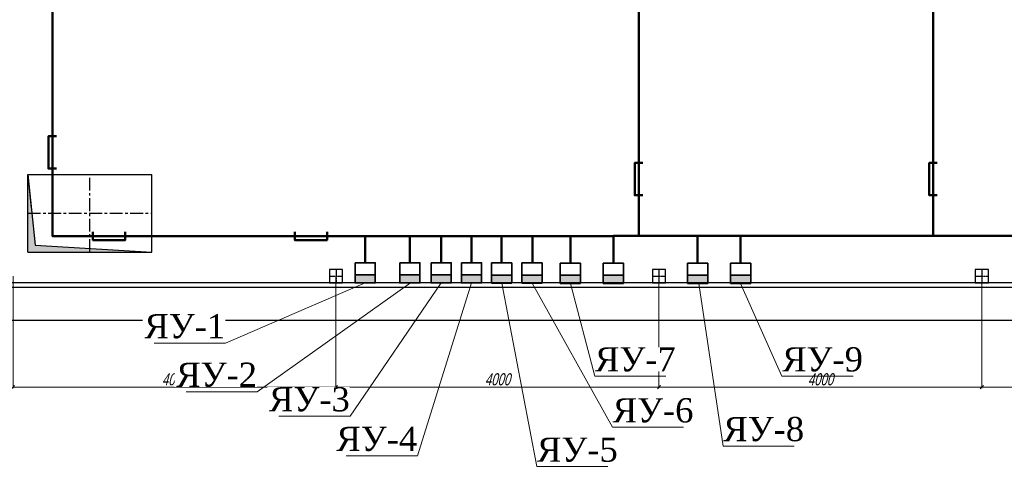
# Model space of a CAD drawing. Header units: millimetres. Extents: x 196 to 2027204, y -221452 to 153872.
# Tile 12 of 256: x 1096483 to 1108677, y -211349 to -205782. Entities that reach past the tile are written whole.
import ezdxf
from ezdxf import colors
from ezdxf.entities.mleader import LeaderData, LeaderLine
from ezdxf.math import Vec2, Vec3

# ---------------------------------------------------------------- set-up
doc = ezdxf.new("R2010")
doc.units = ezdxf.units.MM
doc.linetypes.add('CENTER', pattern=[50.8, 31.75, -6.35, 6.35, -6.35])
doc.layers.get('Defpoints').update_dxf_attribs({"lineweight": 18})
doc.layers.add('A-HATCH-WALL', color=7, linetype='Continuous')
for name, color, linetype, lineweight in [('ТМ-размеры', 25, 'Continuous', 20), ('Эл.линии силового оборудования', 1, 'Continuous', 50), ('Эл.линия силовых сетей', 1, 'Continuous', 50), ('Электроосвещение', 1, 'Continuous', 50)]:
    doc.layers.add(name, color=color, linetype=linetype, lineweight=lineweight)
doc.styles.add('SFINKS', font='SFINKS.shx', dxfattribs={"width": 0.7, "oblique": 15})
doc.styles.add('Times New Roman', font='times.ttf')
doc.dimstyles.new('кира-50', dxfattribs={"dimtxt": 150, "dimasz": 40, "dimexe": 15, "dimexo": 0, "dimgap": 20, "dimtad": 1, "dimdec": 0, "dimrnd": 5, "dimdsep": 46, "dimtxsty": 'SFINKS', "dimblk1": 'OBLIQUE', "dimblk2": 'OBLIQUE', "dimsah": 1, "dimcen": 2.5, "dimclrd": 252, "dimclre": 252, "dimclrt": 252, "dimadec": 0, "dimazin": 0, "dimtfac": 1, "dimtdec": 0, "dimtofl": 0, "dimtmove": 0, "dimatfit": 3, "dimldrblk": 'OBLIQUE', "dimfxl": 15, "dimtfill": 1, "dimtolj": 1, "dimtzin": 0, "dimlwd": 20, "dimlwe": 20, "dimarcsym": 0})

# ---------------------------------------------------------------- blocks, each defined once
blk = doc.blocks.new('_Oblique')
at = {"color": 0, "linetype": 'ByBlock', "lineweight": -2}
blk.add_line((-0.5, -0.5), (0.5, 0.5), dxfattribs=at)
blk = doc.blocks.new('*D49')
at = {"layer": 'Defpoints', "color": 0, "linetype": 'ByBlock', "lineweight": 50, "transparency": 16777216}
for p in [(1108400, -208959), (1112400, -208959), (1108400, -210331)]:
    blk.add_point(p, dxfattribs=at)
at = {"layer": 'ТМ-размеры', "color": 252, "linetype": 'ByBlock', "lineweight": 20, "transparency": 16777216}
for p, q in [((1108400, -208959), (1108400, -210346)), ((1112400, -208959), (1112400, -210346)), ((1112400, -210331), (1108400, -210331))]:
    blk.add_line(p, q, dxfattribs=at)
at = {"layer": 'ТМ-размеры', "color": 252, "linetype": 'ByBlock', "lineweight": 20, "transparency": 16777216, "xscale": 40, "yscale": 40, "zscale": 40, "rotation": 180}
blk.add_blockref('_Oblique', (1108400, -210331), dxfattribs=at)
at = {"layer": 'ТМ-размеры', "color": 252, "linetype": 'ByBlock', "lineweight": 20, "transparency": 16777216, "xscale": 40, "yscale": 40, "zscale": 40}
blk.add_blockref('_Oblique', (1112400, -210331), dxfattribs=at)
at = {"layer": 'ТМ-размеры', "color": 252, "linetype": 'ByBlock', "transparency": 16777216, "insert": (1110400, -210236), "char_height": 150, "attachment_point": 5, "style": 'SFINKS', "bg_fill": 3, "box_fill_scale": 1.1, "bg_fill_color": 256, "bg_fill_true_color": 13158600, "bg_fill_transparency": 0}
blk.add_mtext('\\A1;4000', dxfattribs=at)
blk = doc.blocks.new('*D50')
at = {"layer": 'Defpoints', "color": 0, "linetype": 'ByBlock', "lineweight": 50, "transparency": 16777216}
for p in [(1100400, -208959), (1104400, -208959), (1100400, -210331)]:
    blk.add_point(p, dxfattribs=at)
at = {"layer": 'ТМ-размеры', "color": 252, "linetype": 'ByBlock', "lineweight": 20, "transparency": 16777216}
for p, q in [((1100400, -208959), (1100400, -210346)), ((1104400, -208959), (1104400, -210346)), ((1104400, -210331), (1100400, -210331))]:
    blk.add_line(p, q, dxfattribs=at)
at = {"layer": 'ТМ-размеры', "color": 252, "linetype": 'ByBlock', "lineweight": 20, "transparency": 16777216, "xscale": 40, "yscale": 40, "zscale": 40, "rotation": 180}
blk.add_blockref('_Oblique', (1100400, -210331), dxfattribs=at)
at = {"layer": 'ТМ-размеры', "color": 252, "linetype": 'ByBlock', "lineweight": 20, "transparency": 16777216, "xscale": 40, "yscale": 40, "zscale": 40}
blk.add_blockref('_Oblique', (1104400, -210331), dxfattribs=at)
at = {"layer": 'ТМ-размеры', "color": 252, "linetype": 'ByBlock', "transparency": 16777216, "insert": (1102400, -210236), "char_height": 150, "attachment_point": 5, "style": 'SFINKS', "bg_fill": 3, "box_fill_scale": 1.1, "bg_fill_color": 256, "bg_fill_true_color": 13158600, "bg_fill_transparency": 0}
blk.add_mtext('\\A1;4000', dxfattribs=at)
blk = doc.blocks.new('*D42')
at = {"layer": 'Defpoints', "color": 0, "linetype": 'ByBlock', "lineweight": 50, "transparency": 16777216}
for p in [(1096400, -208959), (1100400, -208959), (1096400, -210331)]:
    blk.add_point(p, dxfattribs=at)
at = {"layer": 'ТМ-размеры', "color": 252, "linetype": 'ByBlock', "lineweight": 20, "transparency": 16777216}
for p, q in [((1096400, -208959), (1096400, -210346)), ((1100400, -208959), (1100400, -210346)), ((1100400, -210331), (1096400, -210331))]:
    blk.add_line(p, q, dxfattribs=at)
at = {"layer": 'ТМ-размеры', "color": 252, "linetype": 'ByBlock', "lineweight": 20, "transparency": 16777216, "xscale": 40, "yscale": 40, "zscale": 40, "rotation": 180}
blk.add_blockref('_Oblique', (1096400, -210331), dxfattribs=at)
at = {"layer": 'ТМ-размеры', "color": 252, "linetype": 'ByBlock', "lineweight": 20, "transparency": 16777216, "xscale": 40, "yscale": 40, "zscale": 40}
blk.add_blockref('_Oblique', (1100400, -210331), dxfattribs=at)
at = {"layer": 'ТМ-размеры', "color": 252, "linetype": 'ByBlock', "transparency": 16777216, "insert": (1098400, -210236), "char_height": 150, "attachment_point": 5, "style": 'SFINKS', "bg_fill": 3, "box_fill_scale": 1.1, "bg_fill_color": 256, "bg_fill_true_color": 13158600, "bg_fill_transparency": 0}
blk.add_mtext('\\A1;4000', dxfattribs=at)
blk = doc.blocks.new('*D44')
at = {"layer": 'Defpoints', "color": 0, "linetype": 'ByBlock', "lineweight": 50, "transparency": 16777216}
for p in [(1104400, -210331), (1108400, -210331), (1108400, -210331)]:
    blk.add_point(p, dxfattribs=at)
at = {"layer": 'ТМ-размеры', "color": 252, "linetype": 'ByBlock', "lineweight": 20, "transparency": 16777216}
for p, q in [((1104400, -210331), (1104400, -210316)), ((1104400, -210331), (1108400, -210331)), ((1108400, -210331), (1108400, -210316))]:
    blk.add_line(p, q, dxfattribs=at)
at = {"layer": 'ТМ-размеры', "color": 252, "linetype": 'ByBlock', "lineweight": 20, "transparency": 16777216, "xscale": 40, "yscale": 40, "zscale": 40, "rotation": 180}
blk.add_blockref('_Oblique', (1104400, -210331), dxfattribs=at)
at = {"layer": 'ТМ-размеры', "color": 252, "linetype": 'ByBlock', "lineweight": 20, "transparency": 16777216, "xscale": 40, "yscale": 40, "zscale": 40}
blk.add_blockref('_Oblique', (1108400, -210331), dxfattribs=at)
at = {"layer": 'ТМ-размеры', "color": 252, "linetype": 'ByBlock', "transparency": 16777216, "insert": (1106400, -210236), "char_height": 150, "attachment_point": 5, "style": 'SFINKS', "bg_fill": 3, "box_fill_scale": 1.1, "bg_fill_color": 256, "bg_fill_true_color": 13158600, "bg_fill_transparency": 0}
blk.add_mtext('\\A1;4000', dxfattribs=at)
blk = doc.blocks.new('ЯУ')
at = {"layer": 'Эл.линии силового оборудования', "lineweight": 35, "ltscale": 200}
h = blk.add_hatch(color=256, dxfattribs=at)
h.dxf.hatch_style = 1
h.paths.add_polyline_path([(250, 0), (250, 200), (-250, 200), (-250, 0)])
at = {"layer": 'Эл.линии силового оборудования', "color": 1, "lineweight": 35, "ltscale": 200}
blk.add_lwpolyline([(-250, 500), (250, 500), (250, 0), (-250, 0)], close=True, dxfattribs=at)
blk.add_lwpolyline([(-250, 0), (-250, 200), (250, 200)], dxfattribs=at)
blk = doc.blocks.new('Лоток')
at = {"layer": 'Эл.линия силовых сетей', "color": 85, "lineweight": 50, "ltscale": 50}
blk.add_lwpolyline([(-200, 100), (-200, 0), (200, 0), (200, 100)], dxfattribs=at)

msp = doc.modelspace()

# ---------------------------------------------------------------- hatches: boundary and pattern name
at = {"layer": 'A-HATCH-WALL', "linetype": 'ByBlock', "true_color": 0x575757}
h = msp.add_hatch(color=251, dxfattribs=at)
h.dxf.hatch_style = 1
h.paths.add_polyline_path([(1096674, -208575.3), (1097350.6, -208614.7), (1097350.6, -208659.5), (1096582.5, -208659.5), (1096582.5, -208135.2), (1096628, -208135.2)])
h.paths.add_polyline_path([(1096628, -208135.2), (1096582.5, -208135.2), (1096582.5, -207699.2)])
h.paths.add_polyline_path([(1098118.7, -208659.4), (1097350.6, -208659.5), (1097350.6, -208614.7)])

# ---------------------------------------------------------------- linework, layer by layer
at = {"color": 252, "lineweight": 30, "ltscale": 10}
for p, q in [((1096582.5, -208659.5), (1096582.5, -207699.2)), ((1096582.5, -207699.2), (1096674, -208575.3)), ((1096582.5, -207699.2), (1098118.7, -207699.2)), ((1096582.5, -208122.6), (1096582.5, -207699.2)), ((1096582.5, -207699.2), (1096625.9, -208115.3)), ((1098118.7, -208659.5), (1098118.7, -207699.2)), ((1096674, -208575.3), (1098118.7, -208659.4)), ((1096582.5, -208659.5), (1098118.7, -208659.4)), ((1112318.1, -209041.7), (1095755.3, -209041.7)), ((1112537.3, -209096.5), (1095755.3, -209096.5)), ((1112948.2, -209507.4), (1095918.1, -209507.4))]:
    msp.add_line(p, q, dxfattribs=at)
at = {"color": 252, "linetype": 'CENTER', "lineweight": 25, "ltscale": 5}
for p, q in [((1097350.6, -208659.5), (1097350.6, -207699.2)), ((1096582.5, -208179.3), (1098118.7, -208179.3))]:
    msp.add_line(p, q, dxfattribs=at)
at = {"layer": 'Эл.линия силовых сетей', "color": 1, "linetype": 'ByBlock', "lineweight": 50}
for points in [[(1096106.8, -199319.5), (1096888.6, -199319.5), (1096888.6, -202343.9), (1096888.6, -208461.1), (1103303.4, -208461.1), (1103303.4, -208797.5)], [(1101094.8, -199956.8), (1101094.8, -200156.8), (1096888.6, -200156.8), (1096888.6, -202343.9), (1096888.6, -208461.1), (1102832.7, -208461.1), (1102832.7, -208794.5)], [(1103777.3, -204295), (1104150.3, -204295), (1104150.3, -208460.6), (1105411.2, -208460.6), (1105411.2, -208797.5)], [(1100761.6, -208791.7), (1100761.6, -208461.1)], [(1101315.2, -208791.7), (1101315.2, -208461.1)], [(1101703.5, -208791.5), (1101703.5, -208461.1)], [(1102077.7, -208791.5), (1102077.7, -208461.1)], [(1102451.9, -208794.5), (1102451.9, -208461.1)], [(1104879.4, -208797.5), (1104879.4, -208460.6)]]:
    msp.add_lwpolyline(points, dxfattribs=at)
for points, elevation in [([(1107229.1, -200227.2), (1107797.2, -200227.2), (1107797.2, -208458.5), (1105411.2, -208458.5), (1102832.7, -208461.1)], -0.1), ([(1103809.7, -200167.7), (1104150.3, -200167.7), (1104150.3, -208460.6), (1103836.8, -208460.6)], -0.5), ([(1110779.4, -200167.7), (1111309, -200167.7), (1111309, -208458.8), (1104150.3, -208460.6)], -0.1), ([(1093024.8, -203405), (1093186, -203405), (1093186, -202343.9), (1096888.6, -202343.9), (1096888.6, -208461.1), (1103836.8, -208461.1), (1103836.8, -208797.5)], 0), ([(1107262.1, -204295), (1107797.2, -204295), (1107797.2, -208458.5), (1104150.3, -208458.5)], -0.1), ([(1110746.9, -204295), (1111309, -204295), (1111309, -208458.8), (1104150.3, -208458.5)], 0.3)]:
    msp.add_lwpolyline(points, dxfattribs=dict(at, elevation=elevation))

# ---------------------------------------------------------------- block references
at = {"layer": 'Эл.линии силового оборудования', "color": 1, "lineweight": 35, "xscale": 0.5, "yscale": 0.5, "zscale": 0.5}
msp.add_blockref('ЯУ', (1105411.2, -209047.5), dxfattribs=at)
at = {"layer": 'Эл.линия силовых сетей', "color": 1, "lineweight": 30, "rotation": 270}
for p in [(1096838.6, -207425.5), (1104100.3, -207755.7), (1107747.2, -207755.7, -0.1)]:
    msp.add_blockref('Лоток', p, dxfattribs=at)
at = {"layer": 'Эл.линия силовых сетей', "color": 1, "lineweight": 30}
for p in [(1097589.5, -208511.1), (1100089.5, -208511.1)]:
    msp.add_blockref('Лоток', p, dxfattribs=at)

# ---------------------------------------------------------------- next in the draw order: dimensions: what is measured, and where the dimension line sits
at = {"layer": 'ТМ-размеры', "color": 3, "linetype": 'ByBlock'}
for base, p1, p2, picture, middle in [((1100400.3, -210331.4), (1104400.3, -208959.5), (1100400.3, -208959.5), '*D50', (1102400.3, -210236.4)), ((1108400.3, -210331.4), (1112400.3, -208959.5), (1108400.3, -208959.5), '*D49', (1110400.3, -210236.4))]:
    dim = msp.add_linear_dim(base=base, p1=p1, p2=p2, dimstyle='кира-50', dxfattribs=at)
    dim.commit()
    dim.dimension.update_dxf_attribs({"geometry": picture, "text_midpoint": middle})

# ---------------------------------------------------------------- next in the draw order: linework, layer by layer
at = {"color": 7, "linetype": 'CENTER', "lineweight": 25, "ltscale": 0.5}
for p, q in [((1104400.3, -208877.3), (1104400.3, -209041.7)), ((1108400.3, -208877.3), (1108400.3, -209041.7)), ((1104318.1, -208959.5), (1104482.5, -208959.5)), ((1108318.1, -208959.5), (1108482.5, -208959.5))]:
    msp.add_line(p, q, dxfattribs=at)
at = {"color": 252, "lineweight": 30, "ltscale": 10}
for points in [[(1104318.1, -209041.7), (1104482.5, -209041.7), (1104482.5, -208877.3), (1104318.1, -208877.3), (1104318.1, -209041.7)], [(1108318.1, -209041.7), (1108482.5, -209041.7), (1108482.5, -208877.3), (1108318.1, -208877.3), (1108318.1, -209041.7)]]:
    msp.add_lwpolyline(points, dxfattribs=at)

# ---------------------------------------------------------------- next in the draw order: block references
at = {"layer": 'Эл.линии силового оборудования', "color": 1, "lineweight": 35, "xscale": 0.5, "yscale": 0.5, "zscale": 0.5}
for p in [(1100761.6, -209041.7), (1101315.2, -209041.7), (1102077.7, -209041.5), (1102451.9, -209044.5), (1102827.3, -209044.5)]:
    msp.add_blockref('ЯУ', p, dxfattribs=at)

# ---------------------------------------------------------------- next in the draw order: dimensions: what is measured, and where the dimension line sits
at = {"layer": 'ТМ-размеры', "color": 3, "linetype": 'ByBlock'}
for base, p1, p2, picture, middle in [((1096400.3, -210331.4), (1100400.3, -208959.5), (1096400.3, -208959.5), '*D42', (1098400.3, -210236.4)), ((1108400.3, -210331.4), (1104400.3, -210331.4), (1108400.3, -210331.4), '*D44', (1106400.3, -210236.4))]:
    dim = msp.add_linear_dim(base=base, p1=p1, p2=p2, dimstyle='кира-50', dxfattribs=at)
    dim.commit()
    dim.dimension.update_dxf_attribs({"geometry": picture, "text_midpoint": middle})

# ---------------------------------------------------------------- next in the draw order: linework, layer by layer
at = {"color": 7, "linetype": 'CENTER', "lineweight": 25, "ltscale": 0.5}
for p, q in [((1100400.3, -208877.3), (1100400.3, -209041.7)), ((1100318.1, -208959.5), (1100482.5, -208959.5))]:
    msp.add_line(p, q, dxfattribs=at)
at = {"color": 252, "lineweight": 30, "ltscale": 10}
msp.add_lwpolyline([(1100318.1, -209041.7), (1100482.5, -209041.7), (1100482.5, -208877.3), (1100318.1, -208877.3), (1100318.1, -209041.7)], dxfattribs=at)

# ---------------------------------------------------------------- next in the draw order: leaders
at = {"layer": 'Электроосвещение', "color": 0, "lineweight": 35, "ltscale": 100}
ml = msp.add_multileader_mtext('Standard', dxfattribs=at)
ml.set_content('{\\C0;ЯУ-7}', color=1, style='Times New Roman')
ml.set_leader_properties(color=7, lineweight=15)
ml.build(insert=Vec2(0, 0))
ml.multileader.update_dxf_attribs({"text_left_attachment_type": 6, "text_right_attachment_type": 6, "dogleg_length": 1, "arrow_head_size": 1})
ctx = ml.context
ctx.base_point, ctx.char_height, ctx.arrow_head_size, ctx.plane_origin = Vec3(1103605.4, -210197.5), 300, 1, Vec3(1104211.9, -207179.9)
ctx.left_attachment, ctx.right_attachment = 6, 6
notes = []
notes.append((ctx, [(1, (1, 1, 0), (1103604.4, -210197.5), (1, 0), 1, [(1, [(1103303.4, -209047.5)], 0, [])])]))
ctx.mtext.insert, ctx.mtext.width, ctx.mtext.defined_height, ctx.mtext.flow_direction = Vec3(1103607.4, -209837.5), 1020.316, 257.3, 5
ctx.mtext.has_bg_fill, ctx.mtext.bg_color, ctx.mtext.bg_scale_factor, ctx.mtext.bg_transparency, ctx.mtext.use_window_bg_color = 1, -1073741824, 1, 0, 1
for ctx, leaders in notes:
    for number, flags, end, landing, length, lines in leaders:
        leader = LeaderData()
        leader.index, (leader.has_last_leader_line, leader.has_dogleg_vector, leader.attachment_direction) = number, flags
        leader.last_leader_point, leader.dogleg_vector, leader.dogleg_length = Vec3(end), Vec3(landing), length
        for number, points, colour, breaks in lines:
            line = LeaderLine()
            line.index, line.vertices, line.color, line.breaks = number, Vec3.list(points), colors.encode_raw_color(colour), breaks
            leader.lines.append(line)
        ctx.leaders.append(leader)

# ---------------------------------------------------------------- next in the draw order: block references
at = {"layer": 'Эл.линии силового оборудования', "color": 1, "lineweight": 35, "xscale": 0.5, "yscale": 0.5, "zscale": 0.5}
for p in [(1103303.4, -209047.5), (1103835.2, -209047.5)]:
    msp.add_blockref('ЯУ', p, dxfattribs=at)

# ---------------------------------------------------------------- next in the draw order: leaders
at = {"layer": 'Электроосвещение', "color": 0, "lineweight": 35, "ltscale": 100}
ml = msp.add_multileader_mtext('Standard', dxfattribs=at)
ml.set_content('{\\C0;ЯУ-1}', color=1, style='Times New Roman')
ml.set_leader_properties(color=7, lineweight=15)
ml.build(insert=Vec2(0, 0))
ml.multileader.update_dxf_attribs({"text_left_attachment_type": 6, "text_right_attachment_type": 6, "dogleg_length": 1, "arrow_head_size": 1})
ctx = ml.context
ctx.base_point, ctx.char_height, ctx.arrow_head_size, ctx.plane_origin = Vec3(1098101.7, -209787.2), 300, 1, Vec3(1099440.4, -208888.1)
ctx.left_attachment, ctx.right_attachment, ctx.text_align_type = 6, 6, 2
notes = []
notes.append((ctx, [(0, (1, 1, 0), (1099030.7, -209787.2), (-1, 0), 1, [(1, [(1100761.6, -209041.7)], 0, [])])]))
ctx.mtext.insert, ctx.mtext.width, ctx.mtext.defined_height, ctx.mtext.alignment, ctx.mtext.flow_direction = Vec3(1099027.7, -209427.2), 1020.316, 257.3, 3, 5
ctx.mtext.has_bg_fill, ctx.mtext.bg_color, ctx.mtext.bg_scale_factor, ctx.mtext.bg_transparency, ctx.mtext.use_window_bg_color = 1, -1073741824, 1, 0, 1
for ctx, leaders in notes:
    for number, flags, end, landing, length, lines in leaders:
        leader = LeaderData()
        leader.index, (leader.has_last_leader_line, leader.has_dogleg_vector, leader.attachment_direction) = number, flags
        leader.last_leader_point, leader.dogleg_vector, leader.dogleg_length = Vec3(end), Vec3(landing), length
        for number, points, colour, breaks in lines:
            line = LeaderLine()
            line.index, line.vertices, line.color, line.breaks = number, Vec3.list(points), colors.encode_raw_color(colour), breaks
            leader.lines.append(line)
        ctx.leaders.append(leader)

# ---------------------------------------------------------------- next in the draw order: leaders
ml = msp.add_multileader_mtext('Standard', dxfattribs=at)
ml.set_content('{\\C0;ЯУ-2}', color=1, style='Times New Roman')
ml.set_leader_properties(color=7, lineweight=15)
ml.build(insert=Vec2(0, 0))
ml.multileader.update_dxf_attribs({"text_left_attachment_type": 6, "text_right_attachment_type": 6, "dogleg_length": 1, "arrow_head_size": 1})
ctx = ml.context
ctx.base_point, ctx.char_height, ctx.arrow_head_size, ctx.plane_origin = Vec3(1098460.6, -210388.3), 300, 1, Vec3(1100110.4, -209107.5)
ctx.left_attachment, ctx.right_attachment, ctx.text_align_type = 6, 6, 2
notes = []
notes.append((ctx, [(0, (1, 1, 0), (1099425.3, -210388.3), (-1, 0), 1, [(1, [(1101322.4, -209041.7)], 0, [])])]))
ctx.mtext.insert, ctx.mtext.width, ctx.mtext.defined_height, ctx.mtext.alignment, ctx.mtext.flow_direction = Vec3(1099422.3, -210028.3), 1020.316, 257.3, 3, 5
ctx.mtext.has_bg_fill, ctx.mtext.bg_color, ctx.mtext.bg_scale_factor, ctx.mtext.bg_transparency, ctx.mtext.use_window_bg_color = 1, -1073741824, 1, 0, 1
ml = msp.add_multileader_mtext('Standard', dxfattribs=at)
ml.set_content('{\\C0;ЯУ-5}', color=1, style='Times New Roman')
ml.set_leader_properties(color=7, lineweight=15)
ml.build(insert=Vec2(0, 0))
ml.multileader.update_dxf_attribs({"text_left_attachment_type": 6, "text_right_attachment_type": 6, "dogleg_length": 1, "arrow_head_size": 1})
ctx = ml.context
ctx.base_point, ctx.char_height, ctx.arrow_head_size, ctx.plane_origin = Vec3(1102887.3, -211315.7), 300, 1, Vec3(1102626.7, -208906.8)
ctx.left_attachment, ctx.right_attachment = 6, 6
notes.append((ctx, [(1, (1, 1, 0), (1102886.3, -211315.7), (1, 0), 1, [(1, [(1102451.9, -209044.5)], 0, [])])]))
ctx.mtext.insert, ctx.mtext.width, ctx.mtext.defined_height, ctx.mtext.flow_direction = Vec3(1102889.3, -210955.7), 1020.316, 257.3, 5
ctx.mtext.has_bg_fill, ctx.mtext.bg_color, ctx.mtext.bg_scale_factor, ctx.mtext.bg_transparency, ctx.mtext.use_window_bg_color = 1, -1073741824, 1, 0, 1
for ctx, leaders in notes:
    for number, flags, end, landing, length, lines in leaders:
        leader = LeaderData()
        leader.index, (leader.has_last_leader_line, leader.has_dogleg_vector, leader.attachment_direction) = number, flags
        leader.last_leader_point, leader.dogleg_vector, leader.dogleg_length = Vec3(end), Vec3(landing), length
        for number, points, colour, breaks in lines:
            line = LeaderLine()
            line.index, line.vertices, line.color, line.breaks = number, Vec3.list(points), colors.encode_raw_color(colour), breaks
            leader.lines.append(line)
        ctx.leaders.append(leader)

# ---------------------------------------------------------------- next in the draw order: leaders
ml = msp.add_multileader_mtext('Standard', dxfattribs=at)
ml.set_content('{\\C0;ЯУ-3}', color=1, style='Times New Roman')
ml.set_leader_properties(color=7, lineweight=15)
ml.build(insert=Vec2(0, 0))
ml.multileader.update_dxf_attribs({"text_left_attachment_type": 6, "text_right_attachment_type": 6, "dogleg_length": 1, "arrow_head_size": 1})
ctx = ml.context
ctx.base_point, ctx.char_height, ctx.arrow_head_size, ctx.plane_origin = Vec3(1099627.9, -210691.4), 300, 1, Vec3(1100217.3, -208880.5)
ctx.left_attachment, ctx.right_attachment, ctx.text_align_type = 6, 6, 2
notes = []
notes.append((ctx, [(0, (1, 1, 0), (1100574.2, -210691.4), (-1, 0), 1, [(1, [(1101703.5, -209041.5)], 0, [])])]))
ctx.mtext.insert, ctx.mtext.width, ctx.mtext.defined_height, ctx.mtext.alignment, ctx.mtext.flow_direction = Vec3(1100571.2, -210331.4), 1020.316, 257.3, 3, 5
ctx.mtext.has_bg_fill, ctx.mtext.bg_color, ctx.mtext.bg_scale_factor, ctx.mtext.bg_transparency, ctx.mtext.use_window_bg_color = 1, -1073741824, 1, 0, 1
ml = msp.add_multileader_mtext('Standard', dxfattribs=at)
ml.set_content('{\\C0;ЯУ-6}', color=1, style='Times New Roman')
ml.set_leader_properties(color=7, lineweight=15)
ml.build(insert=Vec2(0, 0))
ml.multileader.update_dxf_attribs({"text_left_attachment_type": 6, "text_right_attachment_type": 6, "dogleg_length": 1, "arrow_head_size": 1})
ctx = ml.context
ctx.base_point, ctx.char_height, ctx.arrow_head_size, ctx.plane_origin = Vec3(1103824.7, -210828.9), 300, 1, Vec3(1103996.2, -207620.6)
ctx.left_attachment, ctx.right_attachment = 6, 6
notes.append((ctx, [(1, (1, 1, 0), (1103823.7, -210828.9), (1, 0), 1, [(1, [(1102827.3, -209044.5)], 0, [])])]))
ctx.mtext.insert, ctx.mtext.width, ctx.mtext.defined_height, ctx.mtext.flow_direction = Vec3(1103826.7, -210468.9), 1020.316, 257.3, 5
ctx.mtext.has_bg_fill, ctx.mtext.bg_color, ctx.mtext.bg_scale_factor, ctx.mtext.bg_transparency, ctx.mtext.use_window_bg_color = 1, -1073741824, 1, 0, 1
for ctx, leaders in notes:
    for number, flags, end, landing, length, lines in leaders:
        leader = LeaderData()
        leader.index, (leader.has_last_leader_line, leader.has_dogleg_vector, leader.attachment_direction) = number, flags
        leader.last_leader_point, leader.dogleg_vector, leader.dogleg_length = Vec3(end), Vec3(landing), length
        for number, points, colour, breaks in lines:
            line = LeaderLine()
            line.index, line.vertices, line.color, line.breaks = number, Vec3.list(points), colors.encode_raw_color(colour), breaks
            leader.lines.append(line)
        ctx.leaders.append(leader)

# ---------------------------------------------------------------- next in the draw order: block references
at = {"layer": 'Эл.линии силового оборудования', "color": 1, "lineweight": 35, "xscale": 0.5, "yscale": 0.5, "zscale": 0.5}
msp.add_blockref('ЯУ', (1104879.4, -209047.5), dxfattribs=at)

# ---------------------------------------------------------------- next in the draw order: leaders
at = {"layer": 'Электроосвещение', "color": 0, "lineweight": 35, "ltscale": 100}
ml = msp.add_multileader_mtext('Standard', dxfattribs=at)
ml.set_content('{\\C0;ЯУ-4}', color=1, style='Times New Roman')
ml.set_leader_properties(color=7, lineweight=15)
ml.build(insert=Vec2(0, 0))
ml.multileader.update_dxf_attribs({"text_left_attachment_type": 6, "text_right_attachment_type": 6, "dogleg_length": 1, "arrow_head_size": 1})
ctx = ml.context
ctx.base_point, ctx.char_height, ctx.arrow_head_size, ctx.plane_origin = Vec3(1100440.4, -211182), 300, 1, Vec3(1100862.8, -207565.4)
ctx.left_attachment, ctx.right_attachment, ctx.text_align_type = 6, 6, 2
notes = []
notes.append((ctx, [(0, (1, 1, 0), (1101408.1, -211182), (-1, 0), 1, [(1, [(1102077.7, -209041.5)], 0, [])])]))
ctx.mtext.insert, ctx.mtext.width, ctx.mtext.defined_height, ctx.mtext.alignment, ctx.mtext.flow_direction = Vec3(1101405.1, -210822), 1020.316, 257.3, 3, 5
ctx.mtext.has_bg_fill, ctx.mtext.bg_color, ctx.mtext.bg_scale_factor, ctx.mtext.bg_transparency, ctx.mtext.use_window_bg_color = 1, -1073741824, 1, 0, 1
for ctx, leaders in notes:
    for number, flags, end, landing, length, lines in leaders:
        leader = LeaderData()
        leader.index, (leader.has_last_leader_line, leader.has_dogleg_vector, leader.attachment_direction) = number, flags
        leader.last_leader_point, leader.dogleg_vector, leader.dogleg_length = Vec3(end), Vec3(landing), length
        for number, points, colour, breaks in lines:
            line = LeaderLine()
            line.index, line.vertices, line.color, line.breaks = number, Vec3.list(points), colors.encode_raw_color(colour), breaks
            leader.lines.append(line)
        ctx.leaders.append(leader)

# ---------------------------------------------------------------- next in the draw order: block references
at = {"layer": 'Эл.линии силового оборудования', "color": 1, "lineweight": 35, "xscale": 0.5, "yscale": 0.5, "zscale": 0.5}
msp.add_blockref('ЯУ', (1101703.5, -209041.5), dxfattribs=at)

# ---------------------------------------------------------------- next in the draw order: leaders
at = {"layer": 'Электроосвещение', "color": 0, "lineweight": 35, "ltscale": 100}
ml = msp.add_multileader_mtext('Standard', dxfattribs=at)
ml.set_content('{\\C0;ЯУ-8}', color=1, style='Times New Roman')
ml.set_leader_properties(color=7, lineweight=15)
ml.build(insert=Vec2(0, 0))
ml.multileader.update_dxf_attribs({"text_left_attachment_type": 6, "text_right_attachment_type": 6, "dogleg_length": 1, "arrow_head_size": 1})
ctx = ml.context
ctx.base_point, ctx.char_height, ctx.arrow_head_size, ctx.plane_origin = Vec3(1105195.3, -211061.1), 300, 1, Vec3(1105801.8, -207179.9)
ctx.left_attachment, ctx.right_attachment = 6, 6
notes = []
notes.append((ctx, [(1, (1, 1, 0), (1105194.3, -211061.1), (1, 0), 1, [(1, [(1104893.3, -209047.5)], 0, [])])]))
ctx.mtext.insert, ctx.mtext.width, ctx.mtext.defined_height, ctx.mtext.flow_direction = Vec3(1105197.3, -210701.1), 1020.316, 257.3, 5
ctx.mtext.has_bg_fill, ctx.mtext.bg_color, ctx.mtext.bg_scale_factor, ctx.mtext.bg_transparency, ctx.mtext.use_window_bg_color = 1, -1073741824, 1, 0, 1
for ctx, leaders in notes:
    for number, flags, end, landing, length, lines in leaders:
        leader = LeaderData()
        leader.index, (leader.has_last_leader_line, leader.has_dogleg_vector, leader.attachment_direction) = number, flags
        leader.last_leader_point, leader.dogleg_vector, leader.dogleg_length = Vec3(end), Vec3(landing), length
        for number, points, colour, breaks in lines:
            line = LeaderLine()
            line.index, line.vertices, line.color, line.breaks = number, Vec3.list(points), colors.encode_raw_color(colour), breaks
            leader.lines.append(line)
        ctx.leaders.append(leader)

# ---------------------------------------------------------------- next in the draw order: leaders
ml = msp.add_multileader_mtext('Standard', dxfattribs=at)
ml.set_content('{\\C0;ЯУ-9}', color=1, style='Times New Roman')
ml.set_leader_properties(color=7, lineweight=15)
ml.build(insert=Vec2(0, 0))
ml.multileader.update_dxf_attribs({"text_left_attachment_type": 6, "text_right_attachment_type": 6, "dogleg_length": 1, "arrow_head_size": 1})
ctx = ml.context
ctx.base_point, ctx.char_height, ctx.arrow_head_size, ctx.plane_origin = Vec3(1105924, -210197.5), 300, 1, Vec3(1107227.5, -207179.9)
ctx.left_attachment, ctx.right_attachment = 6, 6
notes = []
notes.append((ctx, [(1, (1, 1, 0), (1105923, -210197.5), (1, 0), 1, [(1, [(1105411.2, -209047.5)], 0, [])])]))
ctx.mtext.insert, ctx.mtext.width, ctx.mtext.defined_height, ctx.mtext.flow_direction = Vec3(1105926, -209837.5), 1020.316, 257.3, 5
ctx.mtext.has_bg_fill, ctx.mtext.bg_color, ctx.mtext.bg_scale_factor, ctx.mtext.bg_transparency, ctx.mtext.use_window_bg_color = 1, -1073741824, 1, 0, 1
for ctx, leaders in notes:
    for number, flags, end, landing, length, lines in leaders:
        leader = LeaderData()
        leader.index, (leader.has_last_leader_line, leader.has_dogleg_vector, leader.attachment_direction) = number, flags
        leader.last_leader_point, leader.dogleg_vector, leader.dogleg_length = Vec3(end), Vec3(landing), length
        for number, points, colour, breaks in lines:
            line = LeaderLine()
            line.index, line.vertices, line.color, line.breaks = number, Vec3.list(points), colors.encode_raw_color(colour), breaks
            leader.lines.append(line)
        ctx.leaders.append(leader)

doc.saveas('drawing.dxf')
